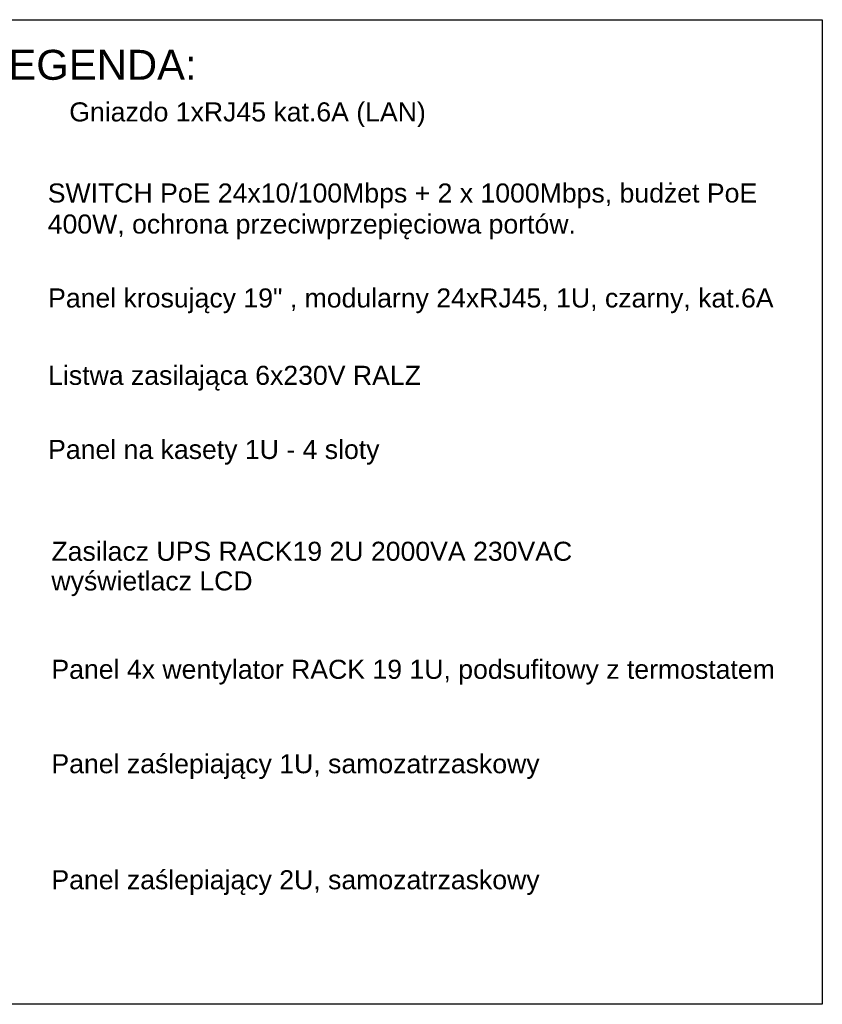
# Model space of a CAD drawing. Header units: millimetres. Extents: x 83969 to 163860, y -22594 to 4849.
# Tile 37 of 108: x 163481 to 163510, y -21468 to -21431. Entities that reach past the tile are written whole.
import ezdxf

# ---------------------------------------------------------------- set-up
doc = ezdxf.new("R2010")
doc.units = ezdxf.units.MM
doc.layers.add('! PT Opisy Legenda 2', color=7, linetype='Continuous')
doc.styles.add('Arial', font='arial.ttf')

msp = doc.modelspace()

# ---------------------------------------------------------------- linework, layer by layer
at = {"layer": '! PT Opisy Legenda 2'}
msp.add_lwpolyline([(163456.253, -21431.458), (163510.081, -21431.458), (163510.081, -21467.631), (163456.253, -21467.631)], close=True, dxfattribs=at)

# ---------------------------------------------------------------- texts
at = {"layer": '! PT Opisy Legenda 2', "style": 'Arial'}
for s, height, p in [('LEGENDA:', 1.1, (163479.326, -21433.665)), ('SWITCH PoE 24x10/100Mbps + 2 x 1000Mbps, budżet PoE', 0.7, (163481.627, -21438.175)), ('400W, ochrona przeciwprzepięciowa portów.', 0.7, (163481.627, -21439.315)), ('Panel krosujący 19" , modularny 24xRJ45, 1U, czarny, kat.6A', 0.7, (163481.64, -21442.031)), ('Listwa zasilająca 6x230V RALZ', 0.7, (163481.641, -21444.873)), ('Panel na kasety 1U - 4 sloty', 0.7, (163481.64, -21447.595)), ('Zasilacz UPS RACK19 2U 2000VA 230VAC', 0.7, (163481.762, -21451.337)), ('wyświetlacz LCD', 0.7, (163481.762, -21452.426)), ('Panel 4x wentylator RACK 19 1U, podsufitowy z termostatem', 0.7, (163481.762, -21455.673)), ('Panel zaślepiający 1U, samozatrzaskowy', 0.7, (163481.762, -21459.142)), ('Panel zaślepiający 2U, samozatrzaskowy', 0.7, (163481.762, -21463.404))]:
    msp.add_text(s, height=height, dxfattribs=at).set_placement(p)
at = {"layer": '! PT Opisy Legenda 2', "insert": (163482.417, -21434.495), "char_height": 0.7, "width": 18.25369, "attachment_point": 1, "style": 'Arial'}
msp.add_mtext('\\C7;Gniazdo 1xRJ45 kat.6A (LAN)', dxfattribs=at)

doc.saveas('drawing.dxf')
